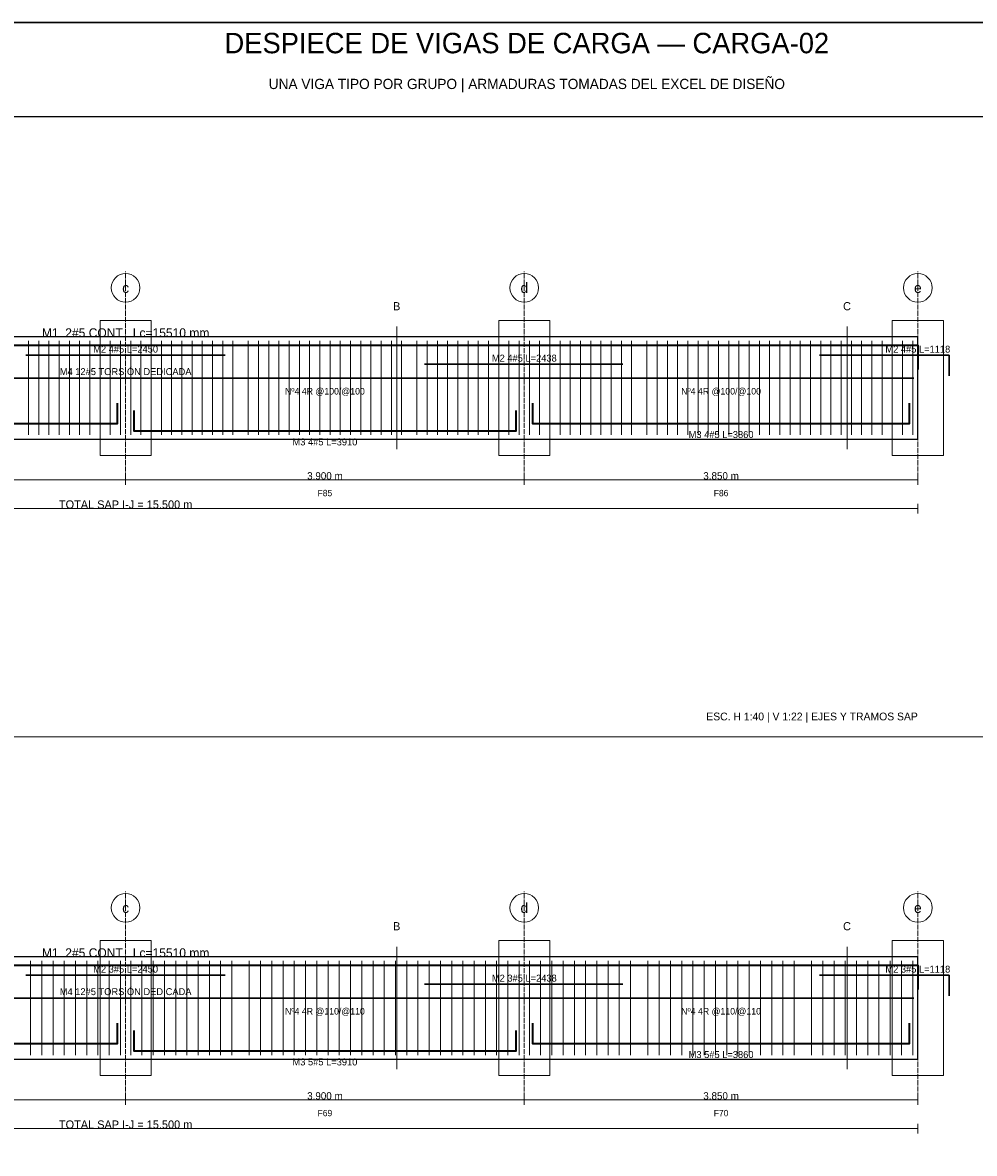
# Model space of a CAD drawing. Header units: millimetres. Extents: x 7 to 1432, y 7 to 493.
# Tile 9 of 10: x 962 to 1195, y 216 to 493. Entities that reach past the tile are written whole.
import ezdxf
from ezdxf.enums import TextEntityAlignment as Align

# ---------------------------------------------------------------- set-up
doc = ezdxf.new("R2010")
doc.units = ezdxf.units.MM
doc.linetypes.add('DASHED', pattern=[1.524, 1.27, -0.254])
for name, color, linetype in [('ACERO_INF', 1, 'Continuous'), ('ACERO_SUP_APOYO', 5, 'Continuous'), ('ACERO_SUP_CONT', 4, 'Continuous'), ('ACERO_TORSION', 30, 'Continuous'), ('APOYOS', 9, 'Continuous'), ('CONTORNO', 7, 'Continuous'), ('CORTE', 6, 'Continuous'), ('COTAS', 3, 'Continuous'), ('EJES', 1, 'Continuous'), ('ESTRIBOS', 8, 'Continuous'), ('MARCO', 7, 'Continuous'), ('TEXTO', 7, 'Continuous')]:
    doc.layers.add(name, color=color, linetype=linetype)

msp = doc.modelspace()

# ---------------------------------------------------------------- linework, layer by layer
at = {"layer": 'ACERO_INF', "color": 1, "lineweight": 35}
for points in [[(891.88, 399.93), (891.88, 394.93), (985.38, 394.93), (985.38, 399.93)], [(1086.88, 399.93), (1086.88, 394.93), (1179.12, 394.93), (1179.12, 399.93)], [(989.38, 398.13), (989.38, 393.13), (1082.88, 393.13), (1082.88, 398.13)], [(891.88, 248.27), (891.88, 243.27), (985.38, 243.27), (985.38, 248.27)], [(989.38, 246.47), (989.38, 241.47), (1082.88, 241.47), (1082.88, 246.47)], [(1086.88, 248.27), (1086.88, 243.27), (1179.12, 243.27), (1179.12, 248.27)]]:
    msp.add_lwpolyline(points, dxfattribs=at)
at = {"layer": 'ACERO_SUP_APOYO', "color": 5, "lineweight": 30}
for points in [[(963, 411.63), (1011.75, 411.63)], [(1060.5, 409.43), (1108.94, 409.43)], [(1157.06, 411.63), (1188.75, 411.63), (1188.75, 406.63)], [(963, 259.97), (1011.75, 259.97)], [(1060.5, 257.77), (1108.94, 257.77)], [(1157.06, 259.97), (1188.75, 259.97), (1188.75, 254.97)]]:
    msp.add_lwpolyline(points, dxfattribs=at)
at = {"layer": 'ACERO_SUP_CONT', "color": 4, "lineweight": 35}
for points in [[(793.62, 408.13), (793.62, 414.13), (1181.12, 414.13), (1181.12, 408.13)], [(793.62, 256.47), (793.62, 262.47), (1181.12, 262.47), (1181.12, 256.47)]]:
    msp.add_lwpolyline(points, dxfattribs=at)
at = {"layer": 'ACERO_TORSION', "color": 30, "lineweight": 30}
for points in [[(794.62, 406.03), (1180.12, 406.03)], [(794.62, 254.37), (1180.12, 254.37)]]:
    msp.add_lwpolyline(points, dxfattribs=at)
at = {"layer": 'APOYOS', "color": 9, "lineweight": 15}
for points in [[(981.12, 387.13), (993.62, 387.13), (993.62, 420.13), (981.12, 420.13)], [(1078.62, 387.13), (1091.12, 387.13), (1091.12, 420.13), (1078.62, 420.13)], [(1174.88, 387.13), (1187.38, 387.13), (1187.38, 420.13), (1174.88, 420.13)], [(981.12, 235.47), (993.62, 235.47), (993.62, 268.47), (981.12, 268.47)], [(1078.62, 235.47), (1091.12, 235.47), (1091.12, 268.47), (1078.62, 268.47)], [(1174.88, 235.47), (1187.38, 235.47), (1187.38, 268.47), (1174.88, 268.47)]]:
    msp.add_lwpolyline(points, close=True, dxfattribs=at)
at = {"layer": 'CONTORNO', "color": 7, "lineweight": 25}
for points in [[(793.62, 391.13), (1181.12, 391.13), (1181.12, 416.13), (793.62, 416.13)], [(793.62, 239.47), (1181.12, 239.47), (1181.12, 264.47), (793.62, 264.47)]]:
    msp.add_lwpolyline(points, close=True, dxfattribs=at)
at = {"layer": 'CORTE', "color": 6, "lineweight": 13}
for p, q in [((1053.67, 388.63), (1053.67, 418.63)), ((1163.8, 388.63), (1163.8, 418.63)), ((1053.67, 236.97), (1053.67, 266.97)), ((1163.8, 236.97), (1163.8, 266.97))]:
    msp.add_line(p, q, dxfattribs=at)
at = {"layer": 'COTAS', "color": 3, "lineweight": 13}
for p, q in [((987.38, 379.93), (987.38, 382.33)), ((987.38, 379.93), (987.38, 382.33)), ((1084.88, 379.93), (1084.88, 382.33)), ((1084.88, 379.93), (1084.88, 382.33)), ((1181.12, 379.93), (1181.12, 382.33)), ((889.88, 381.13), (987.38, 381.13)), ((987.38, 381.13), (1084.88, 381.13)), ((1084.88, 381.13), (1181.12, 381.13)), ((793.62, 374.13), (1181.12, 374.13)), ((1181.12, 372.93), (1181.12, 375.33)), ((987.38, 228.27), (987.38, 230.67)), ((987.38, 228.27), (987.38, 230.67)), ((1084.88, 228.27), (1084.88, 230.67)), ((1084.88, 228.27), (1084.88, 230.67)), ((1181.12, 228.27), (1181.12, 230.67)), ((889.88, 229.47), (987.38, 229.47)), ((987.38, 229.47), (1084.88, 229.47)), ((1084.88, 229.47), (1181.12, 229.47)), ((793.62, 222.47), (1181.12, 222.47)), ((1181.12, 221.27), (1181.12, 223.67))]:
    msp.add_line(p, q, dxfattribs=at)
at = {"layer": 'EJES', "color": 1, "linetype": 'DASHED', "lineweight": 9}
for p, q in [((987.38, 380.13), (987.38, 432.13)), ((1084.88, 380.13), (1084.88, 432.13)), ((1181.12, 380.13), (1181.12, 432.13)), ((987.38, 228.47), (987.38, 280.47)), ((1084.88, 228.47), (1084.88, 280.47)), ((1181.12, 228.47), (1181.12, 280.47))]:
    msp.add_line(p, q, dxfattribs=at)
at = {"layer": 'EJES', "color": 1, "lineweight": 18}
for centre in [(987.38, 428.13), (1084.88, 428.13), (1181.12, 428.13), (987.38, 276.47), (1084.88, 276.47), (1181.12, 276.47)]:
    msp.add_circle(centre, 3.5, dxfattribs=at)
at = {"layer": 'ESTRIBOS', "color": 8, "lineweight": 9}
for p, q in [((963.62, 392.13), (963.62, 415.13)), ((966.12, 392.13), (966.12, 415.13)), ((968.62, 392.13), (968.62, 415.13)), ((971.12, 392.13), (971.12, 415.13)), ((973.62, 392.13), (973.62, 415.13)), ((976.12, 392.13), (976.12, 415.13)), ((978.62, 392.13), (978.62, 415.13)), ((981.12, 392.13), (981.12, 415.13)), ((983.62, 392.13), (983.62, 415.13)), ((986.12, 392.13), (986.12, 415.13)), ((988.62, 392.13), (988.62, 415.13)), ((991.12, 392.13), (991.12, 415.13)), ((993.62, 392.13), (993.62, 415.13)), ((996.12, 392.13), (996.12, 415.13)), ((998.62, 392.13), (998.62, 415.13)), ((1001.12, 392.13), (1001.12, 415.13)), ((1003.62, 392.13), (1003.62, 415.13)), ((1006.12, 392.13), (1006.12, 415.13)), ((1008.62, 392.13), (1008.62, 415.13)), ((1011.12, 392.13), (1011.12, 415.13)), ((1013.62, 392.13), (1013.62, 415.13)), ((1017.38, 392.13), (1017.38, 415.13)), ((1019.88, 392.13), (1019.88, 415.13)), ((1022.38, 392.13), (1022.38, 415.13)), ((1024.88, 392.13), (1024.88, 415.13)), ((1027.38, 392.13), (1027.38, 415.13)), ((1029.88, 392.13), (1029.88, 415.13)), ((1032.38, 392.13), (1032.38, 415.13)), ((1034.88, 392.13), (1034.88, 415.13)), ((1037.38, 392.13), (1037.38, 415.13)), ((1039.88, 392.13), (1039.88, 415.13)), ((1042.38, 392.13), (1042.38, 415.13)), ((1044.88, 392.13), (1044.88, 415.13)), ((1047.38, 392.13), (1047.38, 415.13)), ((1049.88, 392.13), (1049.88, 415.13)), ((1052.38, 392.13), (1052.38, 415.13)), ((1054.88, 392.13), (1054.88, 415.13)), ((1058.62, 392.13), (1058.62, 415.13)), ((1061.12, 392.13), (1061.12, 415.13)), ((1063.62, 392.13), (1063.62, 415.13)), ((1066.12, 392.13), (1066.12, 415.13)), ((1068.62, 392.13), (1068.62, 415.13)), ((1071.12, 392.13), (1071.12, 415.13)), ((1073.62, 392.13), (1073.62, 415.13)), ((1076.12, 392.13), (1076.12, 415.13)), ((1078.62, 392.13), (1078.62, 415.13)), ((1081.12, 392.13), (1081.12, 415.13)), ((1083.62, 392.13), (1083.62, 415.13)), ((1086.12, 392.13), (1086.12, 415.13)), ((1088.62, 392.13), (1088.62, 415.13)), ((1091.12, 392.13), (1091.12, 415.13)), ((1093.62, 392.13), (1093.62, 415.13)), ((1096.12, 392.13), (1096.12, 415.13)), ((1098.62, 392.13), (1098.62, 415.13)), ((1101.12, 392.13), (1101.12, 415.13)), ((1103.62, 392.13), (1103.62, 415.13)), ((1106.12, 392.13), (1106.12, 415.13)), ((1108.62, 392.13), (1108.62, 415.13)), ((1111.12, 392.13), (1111.12, 415.13)), ((1114.88, 392.13), (1114.88, 415.13)), ((1117.38, 392.13), (1117.38, 415.13)), ((1119.88, 392.13), (1119.88, 415.13)), ((1122.38, 392.13), (1122.38, 415.13)), ((1124.88, 392.13), (1124.88, 415.13)), ((1127.38, 392.13), (1127.38, 415.13)), ((1129.88, 392.13), (1129.88, 415.13)), ((1132.38, 392.13), (1132.38, 415.13)), ((1134.88, 392.13), (1134.88, 415.13)), ((1137.38, 392.13), (1137.38, 415.13)), ((1139.88, 392.13), (1139.88, 415.13)), ((1142.38, 392.13), (1142.38, 415.13)), ((1144.88, 392.13), (1144.88, 415.13)), ((1147.38, 392.13), (1147.38, 415.13)), ((1149.88, 392.13), (1149.88, 415.13)), ((1152.38, 392.13), (1152.38, 415.13)), ((1154.88, 392.13), (1154.88, 415.13)), ((1157.38, 392.13), (1157.38, 415.13)), ((1159.88, 392.13), (1159.88, 415.13)), ((1162.38, 392.13), (1162.38, 415.13)), ((1164.88, 392.13), (1164.88, 415.13)), ((1167.38, 392.13), (1167.38, 415.13)), ((1169.88, 392.13), (1169.88, 415.13)), ((1172.38, 392.13), (1172.38, 415.13)), ((1174.88, 392.13), (1174.88, 415.13)), ((1177.38, 392.13), (1177.38, 415.13)), ((1179.88, 392.13), (1179.88, 415.13)), ((964.12, 240.47), (964.12, 263.47)), ((966.88, 240.47), (966.88, 263.47)), ((969.62, 240.47), (969.62, 263.47)), ((972.38, 240.47), (972.38, 263.47)), ((975.12, 240.47), (975.12, 263.47)), ((977.88, 240.47), (977.88, 263.47)), ((980.62, 240.47), (980.62, 263.47)), ((983.38, 240.47), (983.38, 263.47)), ((986.12, 240.47), (986.12, 263.47)), ((988.62, 240.47), (988.62, 263.47)), ((991.38, 240.47), (991.38, 263.47)), ((994.12, 240.47), (994.12, 263.47)), ((996.88, 240.47), (996.88, 263.47)), ((999.62, 240.47), (999.62, 263.47)), ((1002.38, 240.47), (1002.38, 263.47)), ((1005.12, 240.47), (1005.12, 263.47)), ((1007.88, 240.47), (1007.88, 263.47)), ((1010.62, 240.47), (1010.62, 263.47)), ((1013.38, 240.47), (1013.38, 263.47)), ((1017.62, 240.47), (1017.62, 263.47)), ((1020.38, 240.47), (1020.38, 263.47)), ((1023.12, 240.47), (1023.12, 263.47)), ((1025.88, 240.47), (1025.88, 263.47)), ((1028.62, 240.47), (1028.62, 263.47)), ((1031.38, 240.47), (1031.38, 263.47)), ((1034.12, 240.47), (1034.12, 263.47)), ((1036.88, 240.47), (1036.88, 263.47)), ((1039.62, 240.47), (1039.62, 263.47)), ((1042.38, 240.47), (1042.38, 263.47)), ((1045.12, 240.47), (1045.12, 263.47)), ((1047.88, 240.47), (1047.88, 263.47)), ((1050.62, 240.47), (1050.62, 263.47)), ((1053.38, 240.47), (1053.38, 263.47)), ((1056.12, 240.47), (1056.12, 263.47)), ((1058.88, 240.47), (1058.88, 263.47)), ((1061.62, 240.47), (1061.62, 263.47)), ((1064.38, 240.47), (1064.38, 263.47)), ((1067.12, 240.47), (1067.12, 263.47)), ((1069.88, 240.47), (1069.88, 263.47)), ((1072.62, 240.47), (1072.62, 263.47)), ((1075.38, 240.47), (1075.38, 263.47)), ((1078.12, 240.47), (1078.12, 263.47)), ((1080.88, 240.47), (1080.88, 263.47)), ((1083.62, 240.47), (1083.62, 263.47)), ((1086.12, 240.47), (1086.12, 263.47)), ((1088.88, 240.47), (1088.88, 263.47)), ((1091.62, 240.47), (1091.62, 263.47)), ((1094.38, 240.47), (1094.38, 263.47)), ((1097.12, 240.47), (1097.12, 263.47)), ((1099.88, 240.47), (1099.88, 263.47)), ((1102.62, 240.47), (1102.62, 263.47)), ((1105.38, 240.47), (1105.38, 263.47)), ((1108.12, 240.47), (1108.12, 263.47)), ((1110.88, 240.47), (1110.88, 263.47)), ((1115.12, 240.47), (1115.12, 263.47)), ((1117.88, 240.47), (1117.88, 263.47)), ((1120.62, 240.47), (1120.62, 263.47)), ((1123.38, 240.47), (1123.38, 263.47)), ((1126.12, 240.47), (1126.12, 263.47)), ((1128.88, 240.47), (1128.88, 263.47)), ((1131.62, 240.47), (1131.62, 263.47)), ((1134.38, 240.47), (1134.38, 263.47)), ((1137.12, 240.47), (1137.12, 263.47)), ((1139.88, 240.47), (1139.88, 263.47)), ((1142.62, 240.47), (1142.62, 263.47)), ((1145.38, 240.47), (1145.38, 263.47)), ((1148.12, 240.47), (1148.12, 263.47)), ((1150.88, 240.47), (1150.88, 263.47)), ((1155.12, 240.47), (1155.12, 263.47)), ((1157.88, 240.47), (1157.88, 263.47)), ((1160.62, 240.47), (1160.62, 263.47)), ((1163.38, 240.47), (1163.38, 263.47)), ((1166.12, 240.47), (1166.12, 263.47)), ((1168.88, 240.47), (1168.88, 263.47)), ((1171.62, 240.47), (1171.62, 263.47)), ((1174.38, 240.47), (1174.38, 263.47)), ((1177.12, 240.47), (1177.12, 263.47)), ((1179.88, 240.47), (1179.88, 263.47))]:
    msp.add_line(p, q, dxfattribs=at)
at = {"layer": 'MARCO', "color": 7, "lineweight": 25}
msp.add_line((742, 470), (1429, 470), dxfattribs=at)
at = {"layer": 'MARCO', "color": 8, "lineweight": 13}
msp.add_line((742, 318.33), (1429, 318.33), dxfattribs=at)
at = {"layer": 'MARCO', "color": 7, "lineweight": 30}
msp.add_lwpolyline([(739, 7), (1432, 7), (1432, 493), (739, 493)], close=True, dxfattribs=at)

# ---------------------------------------------------------------- texts
at = {"layer": 'ACERO_INF', "color": 1}
for s, p in [('M3 4#5 L=3860', (1133, 392.23)), ('M3 4#5 L=3910', (1036.12, 390.43)), ('M3 5#5 L=3860', (1133, 240.57)), ('M3 5#5 L=3910', (1036.12, 238.77))]:
    msp.add_text(s, height=1.7, dxfattribs=at).set_placement(p, align=Align.MIDDLE_CENTER)
at = {"layer": 'ACERO_SUP_APOYO', "color": 5}
for s, p in [('M2 4#5 L=2450', (987.38, 413.13)), ('M2 4#5 L=1118', (1181.12, 413.13)), ('M2 4#5 L=2438', (1084.88, 410.93)), ('M2 3#5 L=2450', (987.38, 261.47)), ('M2 3#5 L=2438', (1084.88, 259.27)), ('M2 3#5 L=1118', (1181.12, 261.47))]:
    msp.add_text(s, height=1.7, dxfattribs=at).set_placement(p, align=Align.MIDDLE_CENTER)
at = {"layer": 'ACERO_SUP_CONT', "color": 4}
for p in [(987.38, 417.13), (987.38, 265.47)]:
    msp.add_text('M1  2#5 CONT.  Lc=15510 mm', height=2.2, dxfattribs=at).set_placement(p, align=Align.MIDDLE_CENTER)
at = {"layer": 'ACERO_TORSION', "color": 30}
for p in [(987.38, 407.63), (987.38, 255.97)]:
    msp.add_text('M4 12#5 TORSIÓN DEDICADA', height=1.7, dxfattribs=at).set_placement(p, align=Align.MIDDLE_CENTER)
at = {"layer": 'CORTE', "color": 6}
for s, p in [('B', (1053.67, 423.63)), ('C', (1163.8, 423.63)), ('B', (1053.67, 271.97)), ('C', (1163.8, 271.97))]:
    msp.add_text(s, height=2, dxfattribs=at).set_placement(p, align=Align.MIDDLE_CENTER)
at = {"layer": 'COTAS', "color": 3}
for s, height, p in [('3.900 m', 1.8, (1036.12, 382.13)), ('3.850 m', 1.8, (1133, 382.13)), ('TOTAL SAP I-J = 15.500 m', 2, (987.38, 375.13)), ('3.900 m', 1.8, (1036.12, 230.47)), ('3.850 m', 1.8, (1133, 230.47)), ('TOTAL SAP I-J = 15.500 m', 2, (987.38, 223.47))]:
    msp.add_text(s, height=height, dxfattribs=at).set_placement(p, align=Align.MIDDLE_CENTER)
at = {"layer": 'EJES', "color": 1}
for s, p in [('c', (987.38, 428.13)), ('d', (1084.88, 428.13)), ('e', (1181.12, 428.13)), ('c', (987.38, 276.47)), ('d', (1084.88, 276.47)), ('e', (1181.12, 276.47))]:
    msp.add_text(s, height=2.5, dxfattribs=at).set_placement(p, align=Align.MIDDLE_CENTER)
at = {"layer": 'ESTRIBOS', "color": 8}
for s, p in [('Nº4 4R @100/@100', (1036.12, 402.83)), ('Nº4 4R @100/@100', (1133, 402.83)), ('Nº4 4R @110/@110', (1036.12, 251.17)), ('Nº4 4R @110/@110', (1133, 251.17))]:
    msp.add_text(s, height=1.6, dxfattribs=at).set_placement(p, align=Align.MIDDLE_CENTER)
at = {"layer": 'TEXTO', "color": 7}
for s, height, p in [('DESPIECE DE VIGAS DE CARGA — CARGA-02', 5, (1085.5, 488)), ('UNA VIGA TIPO POR GRUPO | ARMADURAS TOMADAS DEL EXCEL DE DISEÑO', 2.5, (1085.5, 478)), ('F85', 1.55, (1036.12, 377.93)), ('F86', 1.55, (1133, 377.93)), ('F69', 1.55, (1036.12, 226.27)), ('F70', 1.55, (1133, 226.27))]:
    msp.add_text(s, height=height, dxfattribs=at).set_placement(p, align=Align.MIDDLE_CENTER)
msp.add_text('ESC. H 1:40 | V 1:22 | EJES Y TRAMOS SAP', height=1.9, dxfattribs=at).set_placement((1181.12, 322.33), align=Align.RIGHT)

doc.saveas('drawing.dxf')
